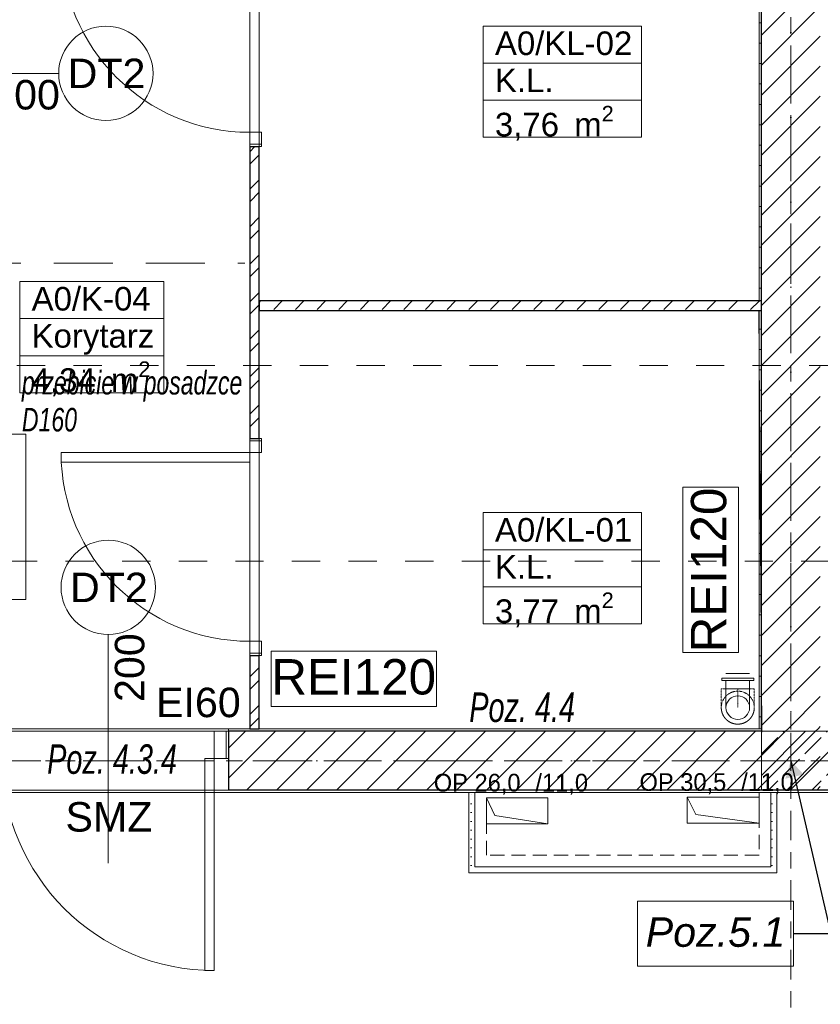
# Model space of a CAD drawing. Header units: millimetres. Extents: x -52968 to 399385, y -141133 to 110561.
# Tile 140 of 146: x 80735 to 84130, y -108476 to -104300. Entities that reach past the tile are written whole.
import ezdxf

# ---------------------------------------------------------------- set-up
doc = ezdxf.new("R2010")
doc.units = ezdxf.units.MM
for name, pattern in [('SIM-Wegliniec-21.07.2025-Parter$0$DASHDOT', [1, 0.5, -0.25, 0, -0.25]), ('SIM-Wegliniec-21.07.2025-Parter$0$DASHED', [0.75, 0.5, -0.25]), ('SIM-Wegliniec-21.07.2025-Parter$0$Kropki i Kreski', [360, 180, -90, 0, -90]), ('SIM-Wegliniec-21.07.2025-Parter$0$Przerywana', [240, 120, -120]), ('SIM-Wegliniec-21.07.2025-Parter$0$Przerywana długa', [390, 250, -140]), ('SIM-Wegliniec-21.07.2025-Parter$0$Przerywana gęsta', [90, 60, -30]), ('SIM-Wegliniec-21.07.2025-Parter$0$Przerywana podwójnie', [295, 125, -50, 70, -50])]:
    doc.linetypes.add(name, pattern=pattern)
doc.layers.add('_xref', color=250, linetype='Continuous')
for name, color, linetype, lineweight in [('SIM-Wegliniec-21.07.2025-Parter$0$A-Przekroje-PB_Nr_pióra__5', 250, 'Continuous', 0), ('SIM-Wegliniec-21.07.2025-Parter$0$A-Przekroje_Nr_pióra__5', 250, 'Continuous', 0), ('SIM-Wegliniec-21.07.2025-Parter$0$Nowe_--EL_przebicia_Nr_pióra__60', 250, 'Continuous', 0), ('SIM-Wegliniec-21.07.2025-Parter$0$Nowe_A-Belki-Wieniec_Nr_pióra__69', 250, 'Continuous', 0), ('SIM-Wegliniec-21.07.2025-Parter$0$Nowe_A-Belki-Wieniec_Nr_pióra__90', 250, 'Continuous', 0), ('SIM-Wegliniec-21.07.2025-Parter$0$Nowe_A-Konstrukcja Opis_Nr_pióra__58', 250, 'Continuous', 0), ('SIM-Wegliniec-21.07.2025-Parter$0$Nowe_A-Konstrukcja_Nr_pióra__1', 250, 'Continuous', 0), ('SIM-Wegliniec-21.07.2025-Parter$0$Nowe_A-Osi_Nr_pióra__20', 250, 'Continuous', 0), ('SIM-Wegliniec-21.07.2025-Parter$0$Nowe_A-Posadzki_Nr_pióra__89', 250, 'Continuous', 0), ('SIM-Wegliniec-21.07.2025-Parter$0$Nowe_A-PPOŻ_Nr_pióra__20', 250, 'Continuous', 0), ('SIM-Wegliniec-21.07.2025-Parter$0$Nowe_A-Przebicia_Nr_pióra__1', 250, 'Continuous', 0), ('SIM-Wegliniec-21.07.2025-Parter$0$Nowe_A-Strefy-Parter_Nr_pióra__94', 250, 'Continuous', 0), ('SIM-Wegliniec-21.07.2025-Parter$0$Nowe_a-tabelka_Nr_pióra__1', 250, 'Continuous', 0), ('SIM-Wegliniec-21.07.2025-Parter$0$Nowe_A-Wentylacja-Mechaniczna-0-5', 250, 'Continuous', 0), ('SIM-Wegliniec-21.07.2025-Parter$0$Nowe_A-Wentylacja-Mechaniczna-0-5_Nr_pióra__47', 250, 'Continuous', 0), ('SIM-Wegliniec-21.07.2025-Parter$0$Nowe_A-Wentylacja-Mechaniczna-0-5_Nr_pióra__67', 250, 'Continuous', 0), ('SIM-Wegliniec-21.07.2025-Parter$0$Nowe_A-Ściany-Działowe', 250, 'Continuous', 0), ('SIM-Wegliniec-21.07.2025-Parter$0$Nowe_A-Ściany-Działowe_Nr_pióra__27', 250, 'Continuous', 0), ('SIM-Wegliniec-21.07.2025-Parter$0$Nowe_A-Ściany-Wewnętrzne', 250, 'Continuous', 0), ('SIM-Wegliniec-21.07.2025-Parter$0$Nowe_A-Ściany-Wewnętrzne_Nr_pióra__27', 250, 'Continuous', 0), ('SIM-Wegliniec-21.07.2025-Parter$0$Nowe_A-Ściany-Wewnętrzne_Nr_pióra__47', 250, 'Continuous', 0), ('SIM-Wegliniec-21.07.2025-Parter$0$Nowe_Drzwi Archicad_Nr_pióra__23', 250, 'Continuous', 0), ('SIM-Wegliniec-21.07.2025-Parter$0$Nowe_Drzwi Archicad_Nr_pióra__27', 250, 'Continuous', 0), ('SIM-Wegliniec-21.07.2025-Parter$0$Nowe_Drzwi Archicad_Nr_pióra__3', 250, 'Continuous', 0), ('SIM-Wegliniec-21.07.2025-Parter$0$Nowe_Drzwi Archicad_Nr_pióra__47', 250, 'Continuous', 0), ('SIM-Wegliniec-21.07.2025-Parter$0$Nowe_FLUID-Wt-INS_Nr_pióra__170', 250, 'Continuous', 0), ('SIM-Wegliniec-21.07.2025-Parter$0$Nowe_FLUID-Wt-SYM_Nr_pióra__170', 250, 'Continuous', 0), ('SIM-Wegliniec-21.07.2025-Parter$0$Nowe_FLUID-Wt_Nr_pióra__170', 250, 'Continuous', 0), ('SIM-Wegliniec-21.07.2025-Parter$0$Nowe_Metryczki pomieszczeń Archicada_Nr_pióra__6', 250, 'Continuous', 0), ('SIM-Wegliniec-21.07.2025-Parter$0$Nowe_Znaczniki drzwi Archicada_Nr_pióra__2', 250, 'Continuous', 0), ('SIM-Wegliniec-21.07.2025-Parter$0$Nowe_Znaczniki drzwi Archicada_Nr_pióra__45', 250, 'Continuous', 0), ('SIM-Wegliniec-21.07.2025-Parter$0$Nowe_Znaczniki drzwi Archicada_Nr_pióra__7', 250, 'Continuous', 0)]:
    doc.layers.add(name, color=color, linetype=linetype, lineweight=lineweight)
doc.styles.add('SIM-Wegliniec-21.07.2025-Parter$0$MtXpl_Arial', font='txt', dxfattribs={"height": 0.2})
doc.styles.add('SIM-Wegliniec-21.07.2025-Parter$0$STYL_AUTOMATYCZNY_1', font='arial.ttf')
doc.styles.add('SIM-Wegliniec-21.07.2025-Parter$0$STYL_AUTOMATYCZNY_2', font='arial.ttf')
doc.styles.add('SIM-Wegliniec-21.07.2025-Parter$0$STYL_AUTOMATYCZNY_3', font='arial.ttf')
doc.styles.add('SIM-Wegliniec-21.07.2025-Parter$0$STYL_AUTOMATYCZNY_6', font='arial.ttf', dxfattribs={"width": 0.7})
doc.dimstyles.new('SIM-Wegliniec-21.07.2025-Parter$0$STYL_AUTOMATYCZNY__9', dxfattribs={"dimtxt": 0.18, "dimasz": 76, "dimexe": 0.18, "dimexo": 0.0625, "dimgap": 0, "dimtad": 0, "dimtih": 1, "dimtoh": 1, "dimdec": 4, "dimzin": 0, "dimdsep": 46, "dimcen": 0.09, "dimadec": 0, "dimazin": 0, "dimtfac": 1, "dimtdec": 4, "dimtmove": 0, "dimatfit": 3, "dimldrblk": 'SIM-Wegliniec-21.07.2025-Parter$0$ARROWHEAD_16', "dimfxl": 1, "dimtolj": 1, "dimtzin": 0, "dimarcsym": 0})
pattern_1 = [(0, (0, 0), (0, 86.60254), [0, -50]), (0, (25, 43.3), (0, 86.60254), [0, -50])]
pattern_2 = [(45, (0, 0), (-63.63961, 63.63961), [])]
pattern_3 = [(45, (0, 0), (-91.92388, 91.92388), [97.5, -32.5]), (45, (0, 91.92), (-91.92388, 91.92388), [97.5, -32.5])]
pattern_4 = [(45, (0, 0), (-79.54951, 79.54951), []), (45, (-26.52, 26.52), (-79.54951, 79.54951), [])]
pattern_5 = [(0, (0, 0), (0, 37.5), [0, -37.5])]

# ---------------------------------------------------------------- blocks, each defined once
blk = doc.blocks.new('SIM-Wegliniec-21.07.2025-Parter$0$ARROWHEAD_16')
at = {"linetype": 'Continuous', "lineweight": 0}
blk.add_hatch(color=0, dxfattribs=at).paths.add_polyline_path([(-0.9093, 0.525), (0, 0), (-0.9093, -0.525)])
at = {"color": 0, "linetype": 'Continuous', "lineweight": 0}
blk.add_line((0, 0), (-1, 0), dxfattribs=at)
blk = doc.blocks.new('SIM-Wegliniec-21.07.2025-Parter')
at = {"layer": 'SIM-Wegliniec-21.07.2025-Parter$0$Nowe_A-Konstrukcja_Nr_pióra__1', "linetype": 'Continuous', "lineweight": 13}
h = blk.add_hatch(dxfattribs=at)
h.set_pattern_fill('Beton_zbrojony', color=256, style=0, pattern_type=2)
h.set_pattern_definition([(45, (0, 0), (-91.92388, 91.92388), []), (45, (-45.96, 45.96), (-91.92388, 91.92388), [97.5, -32.5])])
h.paths.add_polyline_path([(84270.1, -107317.6), (83880.1, -107317.6), (83880.1, -107567.6), (84270.1, -107567.6)])
at = {"layer": 'SIM-Wegliniec-21.07.2025-Parter$0$Nowe_A-Wentylacja-Mechaniczna-0-5', "linetype": 'Continuous', "lineweight": 0}
h = blk.add_hatch(dxfattribs=at)
h.set_pattern_fill('Gips', color=256, style=0, pattern_type=2)
h.set_pattern_definition(pattern_5)
h.paths.add_polyline_path([(82665.1, -107892.6), (82665.1, -107577.6), (82640.1, -107577.6), (82640.1, -107892.6)])
h = blk.add_hatch(dxfattribs=at)
h.set_pattern_fill('Gips', color=256, style=0, pattern_type=2)
h.set_pattern_definition(pattern_5)
h.paths.add_polyline_path([(83945.3, -107892.6), (83945.3, -107577.6), (83920.3, -107577.6), (83920.3, -107892.6)])
at = {"layer": 'SIM-Wegliniec-21.07.2025-Parter$0$Nowe_A-Wentylacja-Mechaniczna-0-5', "linetype": 'Continuous', "lineweight": 0, "true_color": 0x000000}
h = blk.add_hatch(dxfattribs=at)
h.set_pattern_fill('Gips', color=18, style=0, pattern_type=2)
h.set_pattern_definition(pattern_5)
h.paths.add_polyline_path([(82640.1, -107892.6), (82640.1, -107917.6), (82665.1, -107892.6)])
h = blk.add_hatch(dxfattribs=at)
h.set_pattern_fill('Gips', color=18, style=0, pattern_type=2)
h.set_pattern_definition(pattern_5)
h.paths.add_polyline_path([(82665.1, -107892.6), (82640.1, -107917.6), (82665.1, -107917.6)])
h = blk.add_hatch(dxfattribs=at)
h.set_pattern_fill('Gips', color=18, style=0, pattern_type=2)
h.set_pattern_definition(pattern_5)
h.paths.add_polyline_path([(83920.3, -107892.6), (82665.1, -107892.6), (82665.1, -107917.6), (83920.3, -107917.6)])
h = blk.add_hatch(dxfattribs=at)
h.set_pattern_fill('Gips', color=18, style=0, pattern_type=2)
h.set_pattern_definition(pattern_5)
h.paths.add_polyline_path([(83920.3, -107892.6), (83945.3, -107917.6), (83945.3, -107892.6)])
h = blk.add_hatch(dxfattribs=at)
h.set_pattern_fill('Gips', color=18, style=0, pattern_type=2)
h.set_pattern_definition(pattern_5)
h.paths.add_polyline_path([(83920.3, -107917.6), (83945.3, -107917.6), (83920.3, -107892.6)])
at = {"layer": 'SIM-Wegliniec-21.07.2025-Parter$0$Nowe_A-Ściany-Działowe', "linetype": 'Continuous', "lineweight": 0}
h = blk.add_hatch(dxfattribs=at)
h.set_pattern_fill('Beton', color=256, style=0, pattern_type=2)
h.set_pattern_definition(pattern_3)
h.paths.add_polyline_path([(81750.2, -105532.6), (83870.1, -105532.6), (83870.1, -105492.6), (81750.2, -105492.6)])
h = blk.add_hatch(dxfattribs=at)
h.set_pattern_fill('Beton', color=256, style=0, pattern_type=2)
h.set_pattern_definition(pattern_3)
h.paths.add_polyline_path([(83870.1, -105492.6), (83870.1, -105532.6), (83880.1, -105532.6), (83880.1, -105492.6)])
at = {"layer": 'SIM-Wegliniec-21.07.2025-Parter$0$Nowe_A-Ściany-Wewnętrzne', "linetype": 'Continuous', "lineweight": 0}
h = blk.add_hatch(dxfattribs=at)
h.set_pattern_fill('Tynk', color=256, style=0, pattern_type=2)
h.set_pattern_definition(pattern_1)
h.paths.add_polyline_path([(83870.1, -103717.6), (83870.1, -105492.6), (83880.1, -105492.6), (83880.1, -103717.6)])
h = blk.add_hatch(dxfattribs=at)
h.set_pattern_fill('Bloczki_ceramiczne', color=256, style=0, pattern_type=2)
h.set_pattern_definition(pattern_2)
h.paths.add_polyline_path([(83880.1, -103707.6), (83880.1, -107307.6), (84130.1, -107307.6), (84130.1, -103707.6)])
h = blk.add_hatch(dxfattribs=at)
h.set_pattern_fill('Stal', color=256, style=0, pattern_type=2)
h.set_pattern_definition(pattern_4)
h.paths.add_polyline_path([(81710.2, -106076.1), (81750.2, -106076.1), (81750.2, -104837.6), (81710.2, -104837.6)])
h = blk.add_hatch(dxfattribs=at)
h.set_pattern_fill('Tynk', color=256, style=0, pattern_type=2)
h.set_pattern_definition(pattern_1)
h.paths.add_polyline_path([(83870.1, -105532.6), (83870.1, -107307.6), (83880.1, -107307.6), (83880.1, -105532.6)])
h = blk.add_hatch(dxfattribs=at)
h.set_pattern_fill('Stal', color=256, style=0, pattern_type=2)
h.set_pattern_definition(pattern_4)
h.paths.add_polyline_path([(81710.2, -107307.6), (81750.2, -107307.6), (81750.2, -106996.1), (81710.2, -106996.1)])
at = {"layer": 'SIM-Wegliniec-21.07.2025-Parter$0$Nowe_A-Ściany-Wewnętrzne', "linetype": 'Continuous', "lineweight": 0, "true_color": 0x000000}
h = blk.add_hatch(dxfattribs=at)
h.set_pattern_fill('Tynk', color=18, style=0, pattern_type=2)
h.set_pattern_definition(pattern_1)
h.paths.add_polyline_path([(81620.1, -107317.6), (83870.1, -107317.6), (83870.1, -107307.6), (81620.1, -107307.6)])
h = blk.add_hatch(dxfattribs=at)
h.set_pattern_fill('Tynk', color=18, style=0, pattern_type=2)
h.set_pattern_definition(pattern_1)
h.paths.add_polyline_path([(83870.1, -107317.6), (83880.1, -107317.6), (83880.1, -107307.6), (83870.1, -107307.6)])
at = {"layer": 'SIM-Wegliniec-21.07.2025-Parter$0$Nowe_A-Ściany-Wewnętrzne', "linetype": 'Continuous', "lineweight": 0}
h = blk.add_hatch(dxfattribs=at)
h.set_pattern_fill('Bloczki_ceramiczne', color=256, style=0, pattern_type=2)
h.set_pattern_definition(pattern_2)
h.paths.add_polyline_path([(83880.1, -107317.6), (84130.1, -107317.6), (84130.1, -107307.6), (83880.1, -107307.6)])
h = blk.add_hatch(dxfattribs=at)
h.set_pattern_fill('Bloczki_ceramiczne', color=256, style=0, pattern_type=2)
h.set_pattern_definition(pattern_2)
h.paths.add_polyline_path([(81620.1, -107567.6), (83880.1, -107567.6), (83880.1, -107317.6), (81620.1, -107317.6)])
h = blk.add_hatch(dxfattribs=at)
h.set_pattern_fill('Bloczki_ceramiczne', color=256, style=0, pattern_type=2)
h.set_pattern_definition(pattern_2)
h.paths.add_polyline_path([(83880.1, -107567.6), (84130.1, -107567.6), (84130.1, -107317.6), (83880.1, -107317.6)])
at = {"layer": 'SIM-Wegliniec-21.07.2025-Parter$0$Nowe_A-Ściany-Wewnętrzne', "linetype": 'Continuous', "lineweight": 0, "true_color": 0x000000}
h = blk.add_hatch(dxfattribs=at)
h.set_pattern_fill('Tynk', color=18, style=0, pattern_type=2)
h.set_pattern_definition(pattern_1)
h.paths.add_polyline_path([(84270.1, -107567.6), (81620.1, -107567.6), (81620.1, -107577.6), (84270.1, -107577.6)])
at = {"layer": 'SIM-Wegliniec-21.07.2025-Parter$0$A-Przekroje-PB_Nr_pióra__5', "linetype": 'SIM-Wegliniec-21.07.2025-Parter$0$Przerywana', "lineweight": 13}
blk.add_line((62449.3, -106596.2), (93776.2, -106596.2), dxfattribs=at)
at = {"layer": 'SIM-Wegliniec-21.07.2025-Parter$0$A-Przekroje_Nr_pióra__5', "linetype": 'SIM-Wegliniec-21.07.2025-Parter$0$Przerywana', "lineweight": 13}
blk.add_line((60083, -105766), (93169.8, -105766), dxfattribs=at)
at = {"layer": 'SIM-Wegliniec-21.07.2025-Parter$0$Nowe_A-Belki-Wieniec_Nr_pióra__69', "linetype": 'SIM-Wegliniec-21.07.2025-Parter$0$Kropki i Kreski', "lineweight": 13}
for p, q in [((84005.1, -99042.6), (84005.1, -107442.6)), ((85505.1, -107442.6), (70505.1, -107442.6))]:
    blk.add_line(p, q, dxfattribs=at)
at = {"layer": 'SIM-Wegliniec-21.07.2025-Parter$0$Nowe_A-Belki-Wieniec_Nr_pióra__90', "linetype": 'SIM-Wegliniec-21.07.2025-Parter$0$Przerywana długa', "lineweight": 13}
for p, q in [((83880.1, -99167.6), (83880.1, -107317.6)), ((83880.1, -107317.6), (80490.1, -107317.6)), ((85380.1, -107567.6), (70630.1, -107567.6))]:
    blk.add_line(p, q, dxfattribs=at)
at = {"layer": 'SIM-Wegliniec-21.07.2025-Parter$0$Nowe_A-Konstrukcja Opis_Nr_pióra__58', "linetype": 'Continuous', "lineweight": 13, "flags": 128}
blk.add_lwpolyline([(83355.1, -108038.1), (84016.4, -108038.1), (84016.4, -108314.5), (83355.1, -108314.5)], close=True, dxfattribs=at)
at = {"layer": 'SIM-Wegliniec-21.07.2025-Parter$0$Nowe_A-Konstrukcja_Nr_pióra__1', "linetype": 'Continuous', "lineweight": 13, "flags": 128}
blk.add_lwpolyline([(84270.1, -107317.6), (83880.1, -107317.6), (83880.1, -107567.6), (84270.1, -107567.6)], close=True, dxfattribs=at)
at = {"layer": 'SIM-Wegliniec-21.07.2025-Parter$0$Nowe_A-Osi_Nr_pióra__20', "linetype": 'SIM-Wegliniec-21.07.2025-Parter$0$Przerywana podwójnie', "lineweight": 13}
for p, q in [((84005.1, -95559.9), (84005.1, -117792.3)), ((63144.7, -107442.6), (90961.9, -107442.6))]:
    blk.add_line(p, q, dxfattribs=at)
at = {"layer": 'SIM-Wegliniec-21.07.2025-Parter$0$Nowe_A-Posadzki_Nr_pióra__89', "linetype": 'Continuous', "lineweight": 13, "flags": 128}
for points in [[(72130.1, -107317.6), (83880.1, -107317.6), (83880.1, -99177.6), (72130.1, -99177.6)], [(70630.1, -109417.6), (85380.1, -109417.6), (85380.1, -107567.6), (70630.1, -107567.6)]]:
    blk.add_lwpolyline(points, close=True, dxfattribs=at)
at = {"layer": 'SIM-Wegliniec-21.07.2025-Parter$0$Nowe_A-PPOŻ_Nr_pióra__20', "linetype": 'Continuous', "lineweight": 13, "flags": 128}
for points in [[(80525.6, -106759.6), (80525.6, -106058.3), (80761.3, -106058.3), (80761.3, -106759.6)], [(83546.7, -106984.4), (83546.7, -106283.2), (83782.5, -106283.2), (83782.5, -106984.4)], [(81800.6, -106977.4), (82501.8, -106977.4), (82501.8, -107213.1), (81800.6, -107213.1)]]:
    blk.add_lwpolyline(points, close=True, dxfattribs=at)
at = {"layer": 'SIM-Wegliniec-21.07.2025-Parter$0$Nowe_A-Przebicia_Nr_pióra__1', "linetype": 'Continuous', "lineweight": 13}
for p, q in [((82749.2, -107675.6), (82715.1, -107599.8)), ((82715.1, -107599.8), (82975.1, -107599.8)), ((82715.1, -107709.8), (82715.1, -107599.8)), ((82715.1, -107599.8), (82749.2, -107675.6)), ((82975.1, -107599.8), (82975.1, -107709.8)), ((83602.1, -107670.3), (83565.1, -107597.3)), ((83565.1, -107597.3), (83870.1, -107597.3)), ((83565.1, -107707.3), (83565.1, -107597.3)), ((83565.1, -107597.3), (83602.1, -107670.3)), ((83870.1, -107597.3), (83870.1, -107707.3)), ((82975.1, -107709.8), (82749.2, -107675.6)), ((82749.2, -107675.6), (82975.1, -107709.8)), ((83870.1, -107707.3), (83602.1, -107670.3)), ((83602.1, -107670.3), (83870.1, -107707.3)), ((82975.1, -107709.8), (82715.1, -107709.8)), ((83870.1, -107707.3), (83565.1, -107707.3))]:
    blk.add_line(p, q, dxfattribs=at)
at = {"layer": 'SIM-Wegliniec-21.07.2025-Parter$0$Nowe_A-Strefy-Parter_Nr_pióra__94', "linetype": 'Continuous', "lineweight": 13, "flags": 128}
for points in [[(80500.1, -103717.6), (80500.1, -107307.6), (81710.2, -107307.6), (81710.2, -103717.6)], [(81750.2, -103717.6), (81750.2, -105492.6), (83870.1, -105492.6), (83870.1, -103717.6)], [(81750.2, -105532.6), (81750.2, -107307.6), (83881.7, -107307.6), (83869, -105532.6)], [(70640.1, -107577.6), (70640.1, -109407.6), (85370.1, -109407.6), (85370.1, -107577.6)]]:
    blk.add_lwpolyline(points, close=True, dxfattribs=at)
at = {"layer": 'SIM-Wegliniec-21.07.2025-Parter$0$Nowe_a-tabelka_Nr_pióra__1', "linetype": 'SIM-Wegliniec-21.07.2025-Parter$0$Przerywana długa', "lineweight": 13}
blk.add_line((80490.1, -105332.9), (81690.1, -105332.9), dxfattribs=at)
at = {"layer": 'SIM-Wegliniec-21.07.2025-Parter$0$Nowe_A-Wentylacja-Mechaniczna-0-5_Nr_pióra__47', "linetype": 'Continuous', "lineweight": 15, "flags": 128}
for points in [[(82640.1, -107577.6), (82640.1, -107892.6)], [(82640.1, -107577.6), (82665.1, -107577.6)], [(82665.1, -107577.6), (82715.1, -107577.6)], [(83920.3, -107577.6), (83870.3, -107577.6)], [(83945.3, -107577.6), (83920.3, -107577.6)], [(83945.3, -107892.6), (83945.3, -107577.6)], [(82640.1, -107917.6), (82640.1, -107892.6)], [(83945.3, -107917.6), (83945.3, -107892.6)], [(82640.1, -107917.6), (83945.3, -107917.6)]]:
    blk.add_lwpolyline(points, dxfattribs=at)
at = {"layer": 'SIM-Wegliniec-21.07.2025-Parter$0$Nowe_A-Wentylacja-Mechaniczna-0-5_Nr_pióra__47', "linetype": 'SIM-Wegliniec-21.07.2025-Parter$0$Przerywana gęsta', "lineweight": 15, "flags": 128}
for points in [[(82715.1, -107842.6), (82715.1, -107577.6)], [(83870.3, -107577.6), (83870.3, -107842.6)], [(83870.3, -107842.6), (82715.1, -107842.6)]]:
    blk.add_lwpolyline(points, dxfattribs=at)
at = {"layer": 'SIM-Wegliniec-21.07.2025-Parter$0$Nowe_A-Wentylacja-Mechaniczna-0-5_Nr_pióra__67', "linetype": 'Continuous', "lineweight": 13}
for p, q in [((82665.1, -107577.6), (82665.1, -107842.6)), ((83920.3, -107842.6), (83920.3, -107577.6)), ((82665.1, -107842.6), (82665.1, -107892.6)), ((82665.1, -107842.6), (82665.1, -107892.6)), ((83920.3, -107892.6), (83920.3, -107842.6)), ((83920.3, -107892.6), (83920.3, -107842.6)), ((82665.1, -107892.6), (82715.1, -107892.6)), ((82715.1, -107892.6), (83870.3, -107892.6)), ((83870.3, -107892.6), (83920.3, -107892.6))]:
    blk.add_line(p, q, dxfattribs=at)
at = {"layer": 'SIM-Wegliniec-21.07.2025-Parter$0$Nowe_A-Ściany-Działowe_Nr_pióra__27', "linetype": 'Continuous', "lineweight": 25, "flags": 128}
for points in [[(83870.1, -105492.6), (81750.2, -105492.6)], [(81750.2, -105492.6), (81750.2, -105532.6)], [(81750.2, -105532.6), (83870.1, -105532.6)]]:
    blk.add_lwpolyline(points, dxfattribs=at)
at = {"layer": 'SIM-Wegliniec-21.07.2025-Parter$0$Nowe_A-Ściany-Wewnętrzne_Nr_pióra__27', "linetype": 'Continuous', "lineweight": 25}
for p, q in [((83880.1, -105492.6), (83880.1, -103717.6)), ((81710.2, -104837.6), (81750.2, -104837.6)), ((83880.1, -105492.6), (83870.1, -105492.6)), ((83880.1, -105492.6), (83870.1, -105492.6)), ((83880.1, -105532.6), (83880.1, -105492.6)), ((83880.1, -105532.6), (83880.1, -105492.6)), ((83870.1, -105532.6), (83880.1, -105532.6)), ((83870.1, -105532.6), (83880.1, -105532.6)), ((83880.1, -107307.6), (83880.1, -105532.6)), ((81710.2, -106076.1), (81750.2, -106076.1)), ((81710.2, -106996.1), (81750.2, -106996.1)), ((83880.1, -107307.6), (83880.1, -107317.6)), ((83880.1, -107307.6), (83880.1, -107317.6)), ((83880.1, -107317.6), (81620.1, -107317.6)), ((81620.1, -107317.6), (81620.1, -107432.6)), ((81620.1, -107432.6), (81620.1, -107567.6)), ((84270.1, -107567.6), (81620.1, -107567.6))]:
    blk.add_line(p, q, dxfattribs=at)
at = {"layer": 'SIM-Wegliniec-21.07.2025-Parter$0$Nowe_A-Ściany-Wewnętrzne_Nr_pióra__27', "linetype": 'Continuous', "lineweight": 25, "flags": 128}
for points in [[(81710.2, -104837.6), (81710.2, -106076.1)], [(81750.2, -106076.1), (81750.2, -104837.6)], [(81710.2, -106996.1), (81710.2, -107307.6)], [(81750.2, -107307.6), (81750.2, -106996.1)], [(81710.2, -107307.6), (81750.2, -107307.6)]]:
    blk.add_lwpolyline(points, dxfattribs=at)
at = {"layer": 'SIM-Wegliniec-21.07.2025-Parter$0$Nowe_A-Ściany-Wewnętrzne_Nr_pióra__47', "linetype": 'Continuous', "lineweight": 15}
blk.add_line((81620.1, -107307.6), (81620.1, -107317.6), dxfattribs=at)
at = {"layer": 'SIM-Wegliniec-21.07.2025-Parter$0$Nowe_A-Ściany-Wewnętrzne_Nr_pióra__47', "linetype": 'Continuous', "lineweight": 15, "flags": 128}
for points in [[(83870.1, -103717.6), (83870.1, -105492.6)], [(83870.1, -105532.6), (83870.1, -107307.6)], [(83870.1, -107307.6), (81620.1, -107307.6)], [(81620.1, -107577.6), (84270.1, -107577.6)]]:
    blk.add_lwpolyline(points, dxfattribs=at)
at = {"layer": 'SIM-Wegliniec-21.07.2025-Parter$0$Nowe_Drzwi Archicad_Nr_pióra__23', "linetype": 'Continuous', "lineweight": 15}
for p, q in [((81760.2, -104777.6), (81710.2, -104777.6)), ((81710.2, -104777.6), (81710.2, -104827.6)), ((81760.2, -104827.6), (81760.2, -104777.6)), ((81710.2, -104827.6), (81710.2, -104837.6)), ((81710.2, -104827.6), (81760.2, -104827.6)), ((81710.2, -104837.6), (81760.2, -104837.6)), ((81760.2, -104827.6), (81760.2, -104837.6)), ((81710.2, -106086.1), (81710.2, -106076.1)), ((81710.2, -106076.1), (81760.2, -106076.1)), ((81760.2, -106086.1), (81710.2, -106086.1)), ((81710.2, -106086.1), (81710.2, -106136.1)), ((81760.2, -106086.1), (81760.2, -106076.1)), ((81760.2, -106136.1), (81760.2, -106086.1)), ((81710.2, -106136.1), (81760.2, -106136.1)), ((81760.2, -106936.1), (81710.2, -106936.1)), ((81710.2, -106936.1), (81710.2, -106986.1)), ((81760.2, -106986.1), (81760.2, -106936.1)), ((81710.2, -106986.1), (81710.2, -106996.1)), ((81710.2, -106986.1), (81760.2, -106986.1)), ((81710.2, -106996.1), (81760.2, -106996.1)), ((81760.2, -106986.1), (81760.2, -106996.1)), ((81560.1, -107432.6), (81560.1, -107317.6)), ((81560.1, -107317.6), (81610.1, -107317.6)), ((81610.1, -107317.6), (81620.1, -107317.6)), ((81610.1, -107317.6), (81610.1, -107432.6)), ((81620.1, -107432.6), (81620.1, -107317.6)), ((81610.1, -107432.6), (81560.1, -107432.6)), ((81610.1, -107432.6), (81620.1, -107432.6))]:
    blk.add_line(p, q, dxfattribs=at)
at = {"layer": 'SIM-Wegliniec-21.07.2025-Parter$0$Nowe_Drzwi Archicad_Nr_pióra__27', "linetype": 'Continuous', "lineweight": 25}
for p, q in [((81710.2, -104837.6), (81750.2, -104837.6)), ((81710.2, -104837.6), (81750.2, -104837.6)), ((81710.2, -106076.1), (81750.2, -106076.1)), ((81710.2, -106076.1), (81750.2, -106076.1)), ((81710.2, -106996.1), (81750.2, -106996.1)), ((81710.2, -106996.1), (81750.2, -106996.1)), ((81620.1, -107317.6), (81620.1, -107432.6)), ((81620.1, -107317.6), (81620.1, -107432.6)), ((81620.1, -107432.6), (81620.1, -107567.6))]:
    blk.add_line(p, q, dxfattribs=at)
at = {"layer": 'SIM-Wegliniec-21.07.2025-Parter$0$Nowe_Drzwi Archicad_Nr_pióra__3', "linetype": 'Continuous', "lineweight": 13}
for p, q in [((80910.2, -106136.1), (81710.2, -106136.1)), ((80910.2, -106176.1), (80910.2, -106136.1)), ((81710.2, -106136.1), (81710.2, -106176.1)), ((81710.2, -106176.1), (80910.2, -106176.1)), ((81560.1, -107432.6), (81520.1, -107432.6)), ((81520.1, -107432.6), (81520.1, -108332.6)), ((81560.1, -108332.6), (81560.1, -107432.6)), ((81520.1, -108332.6), (81560.1, -108332.6))]:
    blk.add_line(p, q, dxfattribs=at)
for centre, radius in [((81710.2, -103977.6), 800), ((81710.2, -106136.1), 800), ((81560.1, -107432.6), 900)]:
    blk.add_arc(centre, radius, 180, 270, dxfattribs=at)
at = {"layer": 'SIM-Wegliniec-21.07.2025-Parter$0$Nowe_Drzwi Archicad_Nr_pióra__47', "linetype": 'Continuous', "lineweight": 15}
blk.add_line((81620.1, -107307.6), (81620.1, -107317.6), dxfattribs=at)
at = {"layer": 'SIM-Wegliniec-21.07.2025-Parter$0$Nowe_FLUID-Wt-INS_Nr_pióra__170', "linetype": 'SIM-Wegliniec-21.07.2025-Parter$0$DASHED', "lineweight": 5}
for p, q in [((83730.1, -107137.6), (83710.1, -107137.6)), ((83710.1, -107137.6), (83710.1, -107213)), ((83850, -107137.6), (83830.1, -107137.6)), ((83850.1, -107213), (83850.1, -107137.6))]:
    blk.add_line(p, q, dxfattribs=at)
blk.add_circle((83780.1, -107217.6), 70, dxfattribs=at)
blk.add_arc((83780.1, -107217.6), 70, 180, 0, dxfattribs=at)
at = {"layer": 'SIM-Wegliniec-21.07.2025-Parter$0$Nowe_FLUID-Wt-SYM_Nr_pióra__170', "linetype": 'SIM-Wegliniec-21.07.2025-Parter$0$DASHDOT', "lineweight": 5}
blk.add_line((83780.1, -107137.6), (83780.1, -107217.6), dxfattribs=at)
at = {"layer": 'SIM-Wegliniec-21.07.2025-Parter$0$Nowe_FLUID-Wt_Nr_pióra__170', "linetype": 'Continuous', "lineweight": 5}
for p, q in [((83712.6, -107092.6), (83734.9, -107092.6)), ((83712.6, -107092.6), (83712.6, -107102.6)), ((83734.9, -107102.6), (83712.6, -107102.6)), ((83730.1, -107072.6), (83830.1, -107072.6)), ((83730.1, -107102.6), (83730.1, -107137.6)), ((83734.9, -107092.6), (83825.2, -107092.6)), ((83825.2, -107102.6), (83734.9, -107102.6)), ((83825.2, -107092.6), (83847.6, -107092.6)), ((83847.6, -107102.6), (83825.2, -107102.6)), ((83830.1, -107137.6), (83830.1, -107102.6)), ((83847.6, -107102.6), (83847.6, -107092.6)), ((83830.1, -107137.6), (83730.1, -107137.6)), ((83821.8, -107137.6), (83730.1, -107137.6)), ((83730.1, -107137.6), (83730.1, -107217.1)), ((83730.1, -107137.6), (83730.1, -107137.6)), ((83826, -107137.6), (83821.8, -107137.6)), ((83830, -107137.6), (83826, -107137.6)), ((83830, -107137.6), (83830.1, -107137.6)), ((83830.1, -107217.1), (83830.1, -107137.6))]:
    blk.add_line(p, q, dxfattribs=at)
blk.add_circle((83780.1, -107217.6), 50, dxfattribs=at)
blk.add_arc((83780.1, -107217.6), 50, 180, 0, dxfattribs=at)
at = {"layer": 'SIM-Wegliniec-21.07.2025-Parter$0$Nowe_Metryczki pomieszczeń Archicada_Nr_pióra__6', "linetype": 'Continuous', "lineweight": 13}
for p, q in [((82700.2, -104327.1), (83372, -104327.1)), ((82700.2, -104484.2), (82700.2, -104327.1)), ((83372, -104327.1), (83372, -104484.2)), ((83372, -104484.2), (82700.2, -104484.2)), ((82700.2, -104484.2), (83372, -104484.2)), ((82700.2, -104641.4), (82700.2, -104484.2)), ((83372, -104484.2), (83372, -104641.4)), ((83372, -104641.4), (82700.2, -104641.4)), ((82700.2, -104641.4), (83372, -104641.4)), ((82700.2, -104798.5), (82700.2, -104641.4)), ((83372, -104641.4), (83372, -104798.5)), ((83372, -104798.5), (82700.2, -104798.5)), ((80735.3, -105410.7), (81345.9, -105410.7)), ((80735.3, -105567.8), (80735.3, -105410.7)), ((81345.9, -105410.7), (81345.9, -105567.8)), ((81345.9, -105567.8), (80735.3, -105567.8)), ((80735.3, -105567.8), (81345.9, -105567.8)), ((80735.3, -105725), (80735.3, -105567.8)), ((81345.9, -105567.8), (81345.9, -105725)), ((81345.9, -105725), (80735.3, -105725)), ((80735.3, -105725), (81345.9, -105725)), ((80735.3, -105882.1), (80735.3, -105725)), ((81345.9, -105725), (81345.9, -105882.1)), ((81345.9, -105882.1), (80735.3, -105882.1)), ((82700.2, -106390.6), (83372, -106390.6)), ((82700.2, -106547.7), (82700.2, -106390.6)), ((83372, -106390.6), (83372, -106547.7)), ((83372, -106547.7), (82700.2, -106547.7)), ((82700.2, -106547.7), (83372, -106547.7)), ((82700.2, -106704.9), (82700.2, -106547.7)), ((83372, -106547.7), (83372, -106704.9)), ((83372, -106704.9), (82700.2, -106704.9)), ((82700.2, -106704.9), (83372, -106704.9)), ((82700.2, -106862), (82700.2, -106704.9)), ((83372, -106704.9), (83372, -106862)), ((83372, -106862), (82700.2, -106862))]:
    blk.add_line(p, q, dxfattribs=at)
at = {"layer": 'SIM-Wegliniec-21.07.2025-Parter$0$Nowe_Znaczniki drzwi Archicada_Nr_pióra__2', "linetype": 'Continuous', "lineweight": 13, "flags": 128}
for points in [[(81100.1, -104727.6, 1), (81100.1, -104327.6, 1)], [(81310.1, -106707.6, 1), (80910.1, -106707.6, 1)]]:
    blk.add_lwpolyline(points, format="xyb", close=True, dxfattribs=at)
at = {"layer": 'SIM-Wegliniec-21.07.2025-Parter$0$Nowe_Znaczniki drzwi Archicada_Nr_pióra__45', "linetype": 'Continuous', "lineweight": 15}
for p, q in [((80900.1, -104527.6), (79930.1, -104527.6)), ((81110.1, -106907.6), (81110.1, -107877.6))]:
    blk.add_line(p, q, dxfattribs=at)
at = {"layer": 'SIM-Wegliniec-21.07.2025-Parter$0$Nowe_--EL_przebicia_Nr_pióra__60', "linetype": 'Continuous', "lineweight": 13, "insert": (80744.1, -105789.5), "char_height": 100, "attachment_point": 1, "line_spacing_factor": 0.940899, "style": 'SIM-Wegliniec-21.07.2025-Parter$0$STYL_AUTOMATYCZNY_6'}
blk.add_mtext('\\A1;{\\pql;\\fArial|b0|i1|c238|p0;\\W0.700000;przebicie w posadzce\\P\\pql;\\fArial|b0|i1|c238|p0;\\W0.700000;D160 }', dxfattribs=at)
at = {"layer": 'SIM-Wegliniec-21.07.2025-Parter$0$Nowe_A-Konstrukcja Opis_Nr_pióra__58', "linetype": 'Continuous', "lineweight": 13, "char_height": 125, "attachment_point": 7, "style": 'SIM-Wegliniec-21.07.2025-Parter$0$STYL_AUTOMATYCZNY_6'}
for s, insert in [('\\A1;{\\pql;\\fArial|b0|i1|c238|p0;\\W0.700000;Poz. 4.4}', (82641.4, -107280.1)), ('\\A1;{\\pql;\\fArial|b0|i1|c238|p0;\\W0.700000;Poz. 4.3.4}', (80851.3, -107500))]:
    blk.add_mtext(s, dxfattribs=dict(at, insert=insert))
at = {"layer": 'SIM-Wegliniec-21.07.2025-Parter$0$Nowe_A-Konstrukcja Opis_Nr_pióra__58', "linetype": 'Continuous', "lineweight": 13, "insert": (83685.7, -108170.2), "char_height": 125, "attachment_point": 5, "rotation": 359.9999, "style": 'SIM-Wegliniec-21.07.2025-Parter$0$STYL_AUTOMATYCZNY_3'}
blk.add_mtext('\\A1;{\\pqc;\\fArial|b0|i1|c238|p0;\\W1.000000;Poz.\\fArial|b0|i1|c238|p0;\\W1.000000;5\\fArial|b0|i1|c238|p0;\\W1.000000;.1}', dxfattribs=at)
at = {"layer": 'SIM-Wegliniec-21.07.2025-Parter$0$Nowe_A-PPOŻ_Nr_pióra__20', "linetype": 'Continuous', "lineweight": 13, "insert": (83657.3, -106633.8), "char_height": 150, "attachment_point": 5, "rotation": 90, "style": 'SIM-Wegliniec-21.07.2025-Parter$0$STYL_AUTOMATYCZNY_1'}
blk.add_mtext('\\A1;{\\pqc;\\fArial|b0|i0|c238|p0;\\W1.000000;R\\fArial|b0|i0|c238|p0;\\W1.000000;EI120}', dxfattribs=at)
at = {"layer": 'SIM-Wegliniec-21.07.2025-Parter$0$Nowe_A-PPOŻ_Nr_pióra__20', "linetype": 'Continuous', "lineweight": 13, "insert": (82151.2, -107087.9), "char_height": 150, "attachment_point": 5, "style": 'SIM-Wegliniec-21.07.2025-Parter$0$STYL_AUTOMATYCZNY_1'}
blk.add_mtext('\\A1;{\\pqc;\\fArial|b0|i0|c238|p0;\\W1.000000;R\\fArial|b0|i0|c238|p0;\\W1.000000;EI120}', dxfattribs=at)
at = {"layer": 'SIM-Wegliniec-21.07.2025-Parter$0$Nowe_A-Przebicia_Nr_pióra__1', "lineweight": 13, "style": 'SIM-Wegliniec-21.07.2025-Parter$0$MtXpl_Arial'}
for s, p in [('OP 26,0', (82490.8, -107573.2)), (' /11,0', (82894, -107573.2)), ('OP 30,5', (83363.3, -107570.7)), (' /11,0', (83766.5, -107570.7))]:
    blk.add_text(s, height=75, dxfattribs=at).set_placement(p)
at = {"layer": 'SIM-Wegliniec-21.07.2025-Parter$0$Nowe_Metryczki pomieszczeń Archicada_Nr_pióra__6', "lineweight": 13, "char_height": 100, "attachment_point": 1, "style": 'SIM-Wegliniec-21.07.2025-Parter$0$STYL_AUTOMATYCZNY_2'}
for s, insert in [('\\A1;{\\pql;\\pt0,2300;\\fArial|b0|i0|c238|p0;\\W1.000000;A0/KL-02\\fArial|b0|i0|c238|p0;\\W1.000000;\\A1{\\H.66x;\\S^  ;}\\fArial|b0|i0|c238|p0;\\W1.000000;\\fArial|b0|i0|c238|p0;\\W1.000000;\\A1{\\H.66x;\\S^  ;}}', (82750.2, -104349.9)), ('\\A1;{\\pql;\\pt0,2300;\\fArial|b0|i0|c238|p0;\\W1.000000;K.L.\\fArial|b0|i0|c238|p0;\\W1.000000;\\A1{\\H.66x;\\S^  ;}\\fArial|b0|i0|c238|p0;\\W1.000000;\\fArial|b0|i0|c238|p0;\\W1.000000;\\A1{\\H.66x;\\S^  ;}}', (82750.2, -104507.1)), ('\\A1;{\\pql;\\pt0,2300;\\fArial|b0|i0|c238|p0;\\W1.000000;3,76\\fArial|b0|i0|c238|p0;\\W1.000000;\\A1{\\H.66x;\\S^  ;}\\fArial|b0|i0|c238|p0;\\W1.000000; m\\fArial|b0|i0|c238|p0;\\W1.000000;\\A1{\\H.66x;\\S2^  ;}}', (82750.2, -104665.6)), ('\\A1;{\\pql;\\pt0,2300;\\fArial|b0|i0|c238|p0;\\W1.000000;A0/K-04\\fArial|b0|i0|c238|p0;\\W1.000000;\\A1{\\H.66x;\\S^  ;}\\fArial|b0|i0|c238|p0;\\W1.000000;\\fArial|b0|i0|c238|p0;\\W1.000000;\\A1{\\H.66x;\\S^  ;}}', (80785.3, -105433.5)), ('\\A1;{\\pql;\\pt0,2300;\\fArial|b0|i0|c238|p0;\\W1.000000;Korytarz\\fArial|b0|i0|c238|p0;\\W1.000000;\\A1{\\H.66x;\\S^  ;}\\fArial|b0|i0|c238|p0;\\W1.000000;\\fArial|b0|i0|c238|p0;\\W1.000000;\\A1{\\H.66x;\\S^  ;}}', (80785.3, -105590.7)), ('\\A1;{\\pql;\\pt0,2300;\\fArial|b0|i0|c238|p0;\\W1.000000;4,34\\fArial|b0|i0|c238|p0;\\W1.000000;\\A1{\\H.66x;\\S^  ;}\\fArial|b0|i0|c238|p0;\\W1.000000; m\\fArial|b0|i0|c238|p0;\\W1.000000;\\A1{\\H.66x;\\S2^  ;}}', (80785.3, -105749.2)), ('\\A1;{\\pql;\\pt0,2300;\\fArial|b0|i0|c238|p0;\\W1.000000;A0/KL-01\\fArial|b0|i0|c238|p0;\\W1.000000;\\A1{\\H.66x;\\S^  ;}\\fArial|b0|i0|c238|p0;\\W1.000000;\\fArial|b0|i0|c238|p0;\\W1.000000;\\A1{\\H.66x;\\S^  ;}}', (82750.2, -106413.4)), ('\\A1;{\\pql;\\pt0,2300;\\fArial|b0|i0|c238|p0;\\W1.000000;K.L.\\fArial|b0|i0|c238|p0;\\W1.000000;\\A1{\\H.66x;\\S^  ;}\\fArial|b0|i0|c238|p0;\\W1.000000;\\fArial|b0|i0|c238|p0;\\W1.000000;\\A1{\\H.66x;\\S^  ;}}', (82750.2, -106570.6)), ('\\A1;{\\pql;\\pt0,2300;\\fArial|b0|i0|c238|p0;\\W1.000000;3,77\\fArial|b0|i0|c238|p0;\\W1.000000;\\A1{\\H.66x;\\S^  ;}\\fArial|b0|i0|c238|p0;\\W1.000000; m\\fArial|b0|i0|c238|p0;\\W1.000000;\\A1{\\H.66x;\\S2^  ;}}', (82750.2, -106729.2))]:
    blk.add_mtext(s, dxfattribs=dict(at, insert=insert))
at = {"layer": 'SIM-Wegliniec-21.07.2025-Parter$0$Nowe_Znaczniki drzwi Archicada_Nr_pióra__7', "lineweight": 13, "char_height": 125, "attachment_point": 7, "style": 'SIM-Wegliniec-21.07.2025-Parter$0$STYL_AUTOMATYCZNY_1'}
for s, insert, rotation in [('\\A1;{\\pql;\\pt0;\\fArial|b0|i0|c238|p0;\\W1.000000;200\\fArial|b0|i0|c238|p0;\\W1.000000;\\A1{\\H.66x;\\S^  ;}\\fArial|b0|i0|c238|p0;\\W1.000000;\\fArial|b0|i0|c238|p0;\\W1.000000;}', (80614, -104717.2), 0), ('\\A1;{\\pql;\\pt0;\\fArial|b0|i0|c238|p0;\\W1.000000;DT2\\fArial|b0|i0|c238|p0;\\W1.000000;\\fArial|b0|i0|c238|p0;\\W1.000000;\\fArial|b0|i0|c238|p0;\\W1.000000;}', (80938.1, -104590.1), 0), ('\\A1;{\\pql;\\pt0;\\fArial|b0|i0|c238|p0;\\W1.000000;200\\fArial|b0|i0|c238|p0;\\W1.000000;\\A1{\\H.66x;\\S^  ;}\\fArial|b0|i0|c238|p0;\\W1.000000;\\fArial|b0|i0|c238|p0;\\W1.000000;}', (81299.7, -107193.6), 90)]:
    blk.add_mtext(s, dxfattribs=dict(at, insert=insert, rotation=rotation))
for s, insert in [('\\A1;{\\pql;\\pt0;\\fArial|b0|i0|c238|p0;\\W1.000000;DT2\\fArial|b0|i0|c238|p0;\\W1.000000;\\fArial|b0|i0|c238|p0;\\W1.000000;\\fArial|b0|i0|c238|p0;\\W1.000000;}', (80948.1, -106770.1)), ('\\A1;{\\pql;\\pt0;\\fArial|b0|i0|c238|p0;\\W1.000000;EI60\\fArial|b0|i0|c238|p0;\\W1.000000;\\fArial|b0|i0|c238|p0;\\H0.666667x;\\W1.000000;\\fArial|b0|i0|c238|p0;\\H1.500000x;\\W1.000000;}', (81312.9, -107259.7)), ('\\A1;{\\pql;\\pt0;\\fArial|b0|i0|c238|p0;\\W1.000000;SMZ\\fArial|b0|i0|c238|p0;\\W1.000000;\\A1{\\H.66x;\\S^  ;}\\fArial|b0|i0|c238|p0;\\W1.000000;\\fArial|b0|i0|c238|p0;\\W1.000000;}', (80929.1, -107779.7))]:
    blk.add_mtext(s, dxfattribs=dict(at, insert=insert))
at = {"layer": 'SIM-Wegliniec-21.07.2025-Parter$0$Nowe_A-Konstrukcja Opis_Nr_pióra__58', "linetype": 'Continuous', "lineweight": 13, "annotation_type": 0, "has_hookline": 1, "hookline_direction": 1, "text_width": 574.1, "horizontal_direction": (1, -1e-06, 0)}
blk.add_leader([(84005.1, -107442.6), (84174.2, -108176.3), (84016.4, -108176.3)], dimstyle='SIM-Wegliniec-21.07.2025-Parter$0$STYL_AUTOMATYCZNY__9', dxfattribs=at)

msp = doc.modelspace()

# ---------------------------------------------------------------- block references
at = {"layer": '_xref'}
msp.add_blockref('SIM-Wegliniec-21.07.2025-Parter', (0, 0), dxfattribs=at)

doc.saveas('drawing.dxf')
